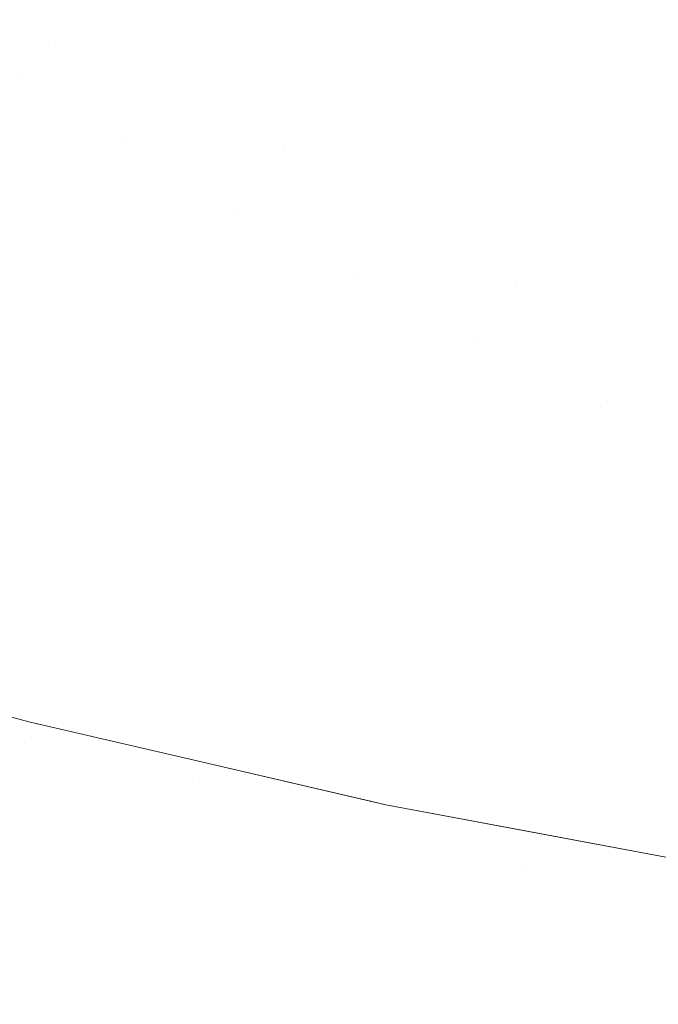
# Model space of a CAD drawing. Header units: centimetres. Extents: x -44.1 to 45.2, y 4.2 to 6.
# Tile 172 of 256: x -13.8931 to -13.857, y 4.5002 to 4.5559. Entities that reach past the tile are written whole.
import ezdxf

# ---------------------------------------------------------------- set-up
doc = ezdxf.new("R2010")
doc.units = ezdxf.units.CM
doc.header["$LTSCALE"] = 2.54
doc.layers.add('Lucido design-1', color=7, linetype='Continuous')

# ---------------------------------------------------------------- blocks, each defined once
blk = doc.blocks.new('Gruppo-4-1')
at = {"color": 7, "linetype": 'Continuous', "lineweight": 9}
blk.add_3dface([(-43.918995, 5.900212, -2276.22217), (-43.918995, 4.300212, -2276.22217), (45.04592, 4.300212, -2276.22217), (45.04592, 5.900212, -2276.22217)], dxfattribs=at)
for points, invisible_edges in [([(-13.871117, 4.557688, -2276.639901), (-13.872583, 4.555784, -2276.64139), (-13.886714, 4.559966, -2276.64139), (-13.885062, 4.561816, -2276.639901)], 15), ([(-13.905511, 4.55939, -2276.646189), (-13.903777, 4.561083, -2276.644535), (-13.889935, 4.556362, -2276.644535), (-13.8915, 4.554611, -2276.646189)], 15), ([(-13.888339, 4.558148, -2276.642934), (-13.886714, 4.559966, -2276.64139), (-13.872583, 4.555784, -2276.64139), (-13.874024, 4.553911, -2276.642934)], 15), ([(-13.871117, 4.557688, -2276.639901), (-13.869628, 4.559622, -2276.63847), (-13.855304, 4.556, -2276.63847), (-13.856596, 4.554017, -2276.639901)], 15), ([(-13.900206, 4.555262, -2276.647895), (-13.905511, 4.55939, -2276.646189), (-13.8915, 4.554611, -2276.646189)], 11), ([(-13.874024, 4.553911, -2276.642934), (-13.87544, 4.552072, -2276.644535), (-13.889935, 4.556362, -2276.644535), (-13.888339, 4.558148, -2276.642934)], 15), ([(-13.856596, 4.554017, -2276.639901), (-13.857868, 4.552063, -2276.64139), (-13.872583, 4.555784, -2276.64139), (-13.871117, 4.557688, -2276.639901)], 15), ([(-13.8915, 4.554611, -2276.646189), (-13.889935, 4.556362, -2276.644535), (-13.87544, 4.552072, -2276.644535), (-13.876828, 4.550269, -2276.646189)], 15), ([(-13.874024, 4.553911, -2276.642934), (-13.872583, 4.555784, -2276.64139), (-13.857868, 4.552063, -2276.64139), (-13.859119, 4.550142, -2276.642934)], 15), ([(-13.900206, 4.555262, -2276.647895), (-13.893031, 4.552897, -2276.647895), (-13.894529, 4.551221, -2276.649653), (-13.901785, 4.553613, -2276.649653)], 15), ([(-13.8915, 4.554611, -2276.646189), (-13.893031, 4.552897, -2276.647895), (-13.900206, 4.555262, -2276.647895)], 11), ([(-13.876828, 4.550269, -2276.646189), (-13.878187, 4.548503, -2276.647895), (-13.893031, 4.552897, -2276.647895), (-13.8915, 4.554611, -2276.646189)], 15), ([(-13.859119, 4.550142, -2276.642934), (-13.860347, 4.548256, -2276.644535), (-13.87544, 4.552072, -2276.644535), (-13.874024, 4.553911, -2276.642934)], 15), ([(-13.841561, 4.550839, -2276.639901), (-13.842632, 4.548843, -2276.64139), (-13.857868, 4.552063, -2276.64139), (-13.856596, 4.554017, -2276.639901)], 15), ([(-13.887104, 4.54894, -2276.649653), (-13.894529, 4.551221, -2276.649653), (-13.893031, 4.552897, -2276.647895)], 11), ([(-13.887104, 4.54894, -2276.649653), (-13.893031, 4.552897, -2276.647895), (-13.878187, 4.548503, -2276.647895)], 11), ([(-13.876828, 4.550269, -2276.646189), (-13.87544, 4.552072, -2276.644535), (-13.860347, 4.548256, -2276.644535), (-13.861551, 4.546406, -2276.646189)], 15), ([(-13.859119, 4.550142, -2276.642934), (-13.857868, 4.552063, -2276.64139), (-13.842632, 4.548843, -2276.64139), (-13.843686, 4.54688, -2276.642934)], 15), ([(-13.888484, 4.54728, -2276.651459), (-13.895991, 4.549585, -2276.651459), (-13.894529, 4.551221, -2276.649653), (-13.887104, 4.54894, -2276.649653)], 15), ([(-13.861551, 4.546406, -2276.646189), (-13.862731, 4.544595, -2276.647895), (-13.878187, 4.548503, -2276.647895), (-13.876828, 4.550269, -2276.646189)], 15), ([(-13.843686, 4.54688, -2276.642934), (-13.84472, 4.544953, -2276.644535), (-13.860347, 4.548256, -2276.644535), (-13.859119, 4.550142, -2276.642934)], 15), ([(-13.889829, 4.545661, -2276.653313), (-13.897415, 4.547991, -2276.653313), (-13.895991, 4.549585, -2276.651459), (-13.888484, 4.54728, -2276.651459)], 15), ([(-13.887104, 4.54894, -2276.649653), (-13.879516, 4.546777, -2276.649653), (-13.880813, 4.545093, -2276.651459), (-13.888484, 4.54728, -2276.651459)], 15), ([(-13.878187, 4.548503, -2276.647895), (-13.879516, 4.546777, -2276.649653), (-13.887104, 4.54894, -2276.649653)], 11), ([(-13.879516, 4.546777, -2276.649653), (-13.878187, 4.548503, -2276.647895), (-13.862731, 4.544595, -2276.647895), (-13.863883, 4.542825, -2276.649653)], 15), ([(-13.891137, 4.544087, -2276.655213), (-13.898801, 4.54644, -2276.655213), (-13.897415, 4.547991, -2276.653313), (-13.889829, 4.545661, -2276.653313)], 15), ([(-13.861551, 4.546406, -2276.646189), (-13.860347, 4.548256, -2276.644535), (-13.84472, 4.544953, -2276.644535), (-13.845734, 4.543063, -2276.646189)], 15), ([(-13.888484, 4.54728, -2276.651459), (-13.880813, 4.545093, -2276.651459), (-13.882077, 4.543451, -2276.653313), (-13.889829, 4.545661, -2276.653313)], 15), ([(-13.863883, 4.542825, -2276.649653), (-13.865009, 4.541097, -2276.651459), (-13.880813, 4.545093, -2276.651459), (-13.879516, 4.546777, -2276.649653)], 15), ([(-13.892408, 4.542558, -2276.657156), (-13.900146, 4.544934, -2276.657156), (-13.898801, 4.54644, -2276.655213), (-13.891137, 4.544087, -2276.655213)], 15), ([(-13.845734, 4.543063, -2276.646189), (-13.846727, 4.541213, -2276.647895), (-13.862731, 4.544595, -2276.647895), (-13.861551, 4.546406, -2276.646189)], 15), ([(-13.889829, 4.545661, -2276.653313), (-13.882077, 4.543451, -2276.653313), (-13.883306, 4.541854, -2276.655213), (-13.891137, 4.544087, -2276.655213)], 15), ([(-13.874166, 4.541367, -2276.653313), (-13.882077, 4.543451, -2276.653313), (-13.880813, 4.545093, -2276.651459)], 11), ([(-13.874166, 4.541367, -2276.653313), (-13.880813, 4.545093, -2276.651459), (-13.865009, 4.541097, -2276.651459)], 11), ([(-13.893639, 4.541076, -2276.65914), (-13.90145, 4.543475, -2276.65914), (-13.900146, 4.544934, -2276.657156), (-13.892408, 4.542558, -2276.657156)], 15), ([(-13.863883, 4.542825, -2276.649653), (-13.862731, 4.544595, -2276.647895), (-13.846727, 4.541213, -2276.647895), (-13.847698, 4.539404, -2276.649653)], 15), ([(-13.891137, 4.544087, -2276.655213), (-13.883306, 4.541854, -2276.655213), (-13.8845, 4.540304, -2276.657156), (-13.892408, 4.542558, -2276.657156)], 15), ([(-13.875315, 4.539749, -2276.655213), (-13.883306, 4.541854, -2276.655213), (-13.882077, 4.543451, -2276.653313), (-13.874166, 4.541367, -2276.653313)], 15), ([(-13.847698, 4.539404, -2276.649653), (-13.848645, 4.537638, -2276.651459), (-13.865009, 4.541097, -2276.651459), (-13.863883, 4.542825, -2276.649653)], 15), ([(-13.892408, 4.542558, -2276.657156), (-13.8845, 4.540304, -2276.657156), (-13.885657, 4.538801, -2276.65914), (-13.893639, 4.541076, -2276.65914)], 15), ([(-13.87643, 4.538177, -2276.657156), (-13.8845, 4.540304, -2276.657156), (-13.883306, 4.541854, -2276.655213), (-13.875315, 4.539749, -2276.655213)], 15), ([(-13.874166, 4.541367, -2276.653313), (-13.866105, 4.539413, -2276.653313), (-13.867172, 4.537775, -2276.655213), (-13.875315, 4.539749, -2276.655213)], 15), ([(-13.865009, 4.541097, -2276.651459), (-13.866105, 4.539413, -2276.653313), (-13.874166, 4.541367, -2276.653313)], 11), ([(-13.866105, 4.539413, -2276.653313), (-13.865009, 4.541097, -2276.651459), (-13.848645, 4.537638, -2276.651459), (-13.849569, 4.535918, -2276.653313)], 15), ([(-13.893639, 4.541076, -2276.65914), (-13.885657, 4.538801, -2276.65914), (-13.886776, 4.537347, -2276.661164), (-13.89483, 4.539643, -2276.661164)], 15), ([(-13.877512, 4.536654, -2276.65914), (-13.885657, 4.538801, -2276.65914), (-13.8845, 4.540304, -2276.657156), (-13.87643, 4.538177, -2276.657156)], 15), ([(-13.89483, 4.539643, -2276.661164), (-13.886776, 4.537347, -2276.661164), (-13.887857, 4.535943, -2276.663225), (-13.89598, 4.538259, -2276.663225)], 15), ([(-13.875315, 4.539749, -2276.655213), (-13.867172, 4.537775, -2276.655213), (-13.868208, 4.536184, -2276.657156), (-13.87643, 4.538177, -2276.657156)], 15), ([(-13.849569, 4.535918, -2276.653313), (-13.850467, 4.534244, -2276.655213), (-13.867172, 4.537775, -2276.655213), (-13.866105, 4.539413, -2276.653313)], 15), ([(-13.878558, 4.535181, -2276.661164), (-13.886776, 4.537347, -2276.661164), (-13.885657, 4.538801, -2276.65914), (-13.877512, 4.536654, -2276.65914)], 15), ([(-13.89598, 4.538259, -2276.663225), (-13.887857, 4.535943, -2276.663225), (-13.888898, 4.53459, -2276.665321), (-13.897088, 4.536925, -2276.665321)], 15), ([(-13.87643, 4.538177, -2276.657156), (-13.868208, 4.536184, -2276.657156), (-13.869212, 4.534642, -2276.65914), (-13.877512, 4.536654, -2276.65914)], 15), ([(-13.859841, 4.53433, -2276.657156), (-13.868208, 4.536184, -2276.657156), (-13.867172, 4.537775, -2276.655213)], 11), ([(-13.859841, 4.53433, -2276.657156), (-13.867172, 4.537775, -2276.655213), (-13.850467, 4.534244, -2276.655213)], 11), ([(-13.879567, 4.533758, -2276.663225), (-13.887857, 4.535943, -2276.663225), (-13.886776, 4.537347, -2276.661164), (-13.878558, 4.535181, -2276.661164)], 15), ([(-13.897088, 4.536925, -2276.665321), (-13.888898, 4.53459, -2276.665321), (-13.889899, 4.53329, -2276.667449), (-13.898154, 4.535643, -2276.667449)], 15), ([(-13.877512, 4.536654, -2276.65914), (-13.869212, 4.534642, -2276.65914), (-13.870183, 4.533151, -2276.661164), (-13.878558, 4.535181, -2276.661164)], 15), ([(-13.860766, 4.532771, -2276.65914), (-13.869212, 4.534642, -2276.65914), (-13.868208, 4.536184, -2276.657156), (-13.859841, 4.53433, -2276.657156)], 15), ([(-13.898154, 4.535643, -2276.667449), (-13.889899, 4.53329, -2276.667449), (-13.890859, 4.532043, -2276.669608), (-13.899175, 4.534414, -2276.669608)], 15), ([(-13.88054, 4.532388, -2276.665321), (-13.888898, 4.53459, -2276.665321), (-13.887857, 4.535943, -2276.663225), (-13.879567, 4.533758, -2276.663225)], 15), ([(-13.878558, 4.535181, -2276.661164), (-13.870183, 4.533151, -2276.661164), (-13.871121, 4.531711, -2276.663225), (-13.879567, 4.533758, -2276.663225)], 15), ([(-13.899175, 4.534414, -2276.669608), (-13.890859, 4.532043, -2276.669608), (-13.891777, 4.530851, -2276.671794), (-13.900152, 4.533238, -2276.671794)], 15), ([(-13.881476, 4.531071, -2276.667449), (-13.889899, 4.53329, -2276.667449), (-13.888898, 4.53459, -2276.665321), (-13.88054, 4.532388, -2276.665321)], 15), ([(-13.861661, 4.531262, -2276.661164), (-13.870183, 4.533151, -2276.661164), (-13.869212, 4.534642, -2276.65914), (-13.860766, 4.532771, -2276.65914)], 15), ([(-13.859841, 4.53433, -2276.657156), (-13.851339, 4.532619, -2276.657156), (-13.852185, 4.531044, -2276.65914), (-13.860766, 4.532771, -2276.65914)], 15), ([(-13.850467, 4.534244, -2276.655213), (-13.851339, 4.532619, -2276.657156), (-13.859841, 4.53433, -2276.657156)], 11), ([(-13.882372, 4.529807, -2276.669608), (-13.890859, 4.532043, -2276.669608), (-13.889899, 4.53329, -2276.667449), (-13.881476, 4.531071, -2276.667449)], 15), ([(-13.879567, 4.533758, -2276.663225), (-13.871121, 4.531711, -2276.663225), (-13.872024, 4.530324, -2276.665321), (-13.88054, 4.532388, -2276.665321)], 15), ([(-13.900152, 4.533238, -2276.671794), (-13.891777, 4.530851, -2276.671794), (-13.892653, 4.529713, -2276.674006), (-13.901085, 4.532116, -2276.674006)], 15), ([(-13.862525, 4.529806, -2276.663225), (-13.871121, 4.531711, -2276.663225), (-13.870183, 4.533151, -2276.661164), (-13.861661, 4.531262, -2276.661164)], 15), ([(-13.860766, 4.532771, -2276.65914), (-13.852185, 4.531044, -2276.65914), (-13.853002, 4.52952, -2276.661164), (-13.861661, 4.531262, -2276.661164)], 15), ([(-13.88054, 4.532388, -2276.665321), (-13.872024, 4.530324, -2276.665321), (-13.872892, 4.52899, -2276.667449), (-13.881476, 4.531071, -2276.667449)], 15), ([(-13.901085, 4.532116, -2276.674006), (-13.892653, 4.529713, -2276.674006), (-13.893487, 4.52863, -2276.676241), (-13.901972, 4.531049, -2276.676241)], 15), ([(-13.883231, 4.528599, -2276.671794), (-13.891777, 4.530851, -2276.671794), (-13.890859, 4.532043, -2276.669608), (-13.882372, 4.529807, -2276.669608)], 15), ([(-13.863358, 4.528403, -2276.665321), (-13.872024, 4.530324, -2276.665321), (-13.871121, 4.531711, -2276.663225), (-13.862525, 4.529806, -2276.663225)], 15), ([(-13.881476, 4.531071, -2276.667449), (-13.872892, 4.52899, -2276.667449), (-13.873725, 4.527711, -2276.669608), (-13.882372, 4.529807, -2276.669608)], 15), ([(-13.861661, 4.531262, -2276.661164), (-13.853002, 4.52952, -2276.661164), (-13.853792, 4.528048, -2276.663225), (-13.862525, 4.529806, -2276.663225)], 15), ([(-13.884049, 4.527445, -2276.674006), (-13.892653, 4.529713, -2276.674006), (-13.891777, 4.530851, -2276.671794), (-13.883231, 4.528599, -2276.671794)], 15), ([(-13.864158, 4.527054, -2276.667449), (-13.872892, 4.52899, -2276.667449), (-13.872024, 4.530324, -2276.665321), (-13.863358, 4.528403, -2276.665321)], 15), ([(-13.884828, 4.526348, -2276.676241), (-13.893487, 4.52863, -2276.676241), (-13.892653, 4.529713, -2276.674006), (-13.884049, 4.527445, -2276.674006)], 15), ([(-13.882372, 4.529807, -2276.669608), (-13.873725, 4.527711, -2276.669608), (-13.874522, 4.526488, -2276.671794), (-13.883231, 4.528599, -2276.671794)], 15), ([(-13.862525, 4.529806, -2276.663225), (-13.853792, 4.528048, -2276.663225), (-13.854553, 4.526631, -2276.665321), (-13.863358, 4.528403, -2276.665321)], 15), ([(-13.864926, 4.525761, -2276.669608), (-13.873725, 4.527711, -2276.669608), (-13.872892, 4.52899, -2276.667449), (-13.864158, 4.527054, -2276.667449)], 15), ([(-13.885567, 4.525307, -2276.678496), (-13.894277, 4.527603, -2276.678496), (-13.893487, 4.52863, -2276.676241), (-13.884828, 4.526348, -2276.676241)], 15), ([(-13.883231, 4.528599, -2276.671794), (-13.874522, 4.526488, -2276.671794), (-13.875282, 4.52532, -2276.674006), (-13.884049, 4.527445, -2276.674006)], 15), ([(-13.863358, 4.528403, -2276.665321), (-13.854553, 4.526631, -2276.665321), (-13.855284, 4.525268, -2276.667449), (-13.864158, 4.527054, -2276.667449)], 15), ([(-13.886266, 4.524324, -2276.680769), (-13.895025, 4.526632, -2276.680769), (-13.894277, 4.527603, -2276.678496), (-13.885567, 4.525307, -2276.678496)], 15), ([(-13.884049, 4.527445, -2276.674006), (-13.875282, 4.52532, -2276.674006), (-13.876005, 4.52421, -2276.676241), (-13.884828, 4.526348, -2276.676241)], 15), ([(-13.86566, 4.524524, -2276.671794), (-13.874522, 4.526488, -2276.671794), (-13.873725, 4.527711, -2276.669608), (-13.864926, 4.525761, -2276.669608)], 15), ([(-13.886924, 4.523397, -2276.683058), (-13.895729, 4.525717, -2276.683058), (-13.895025, 4.526632, -2276.680769), (-13.886266, 4.524324, -2276.680769)], 15), ([(-13.864158, 4.527054, -2276.667449), (-13.855284, 4.525268, -2276.667449), (-13.855985, 4.523962, -2276.669608), (-13.864926, 4.525761, -2276.669608)], 15), ([(-13.884828, 4.526348, -2276.676241), (-13.876005, 4.52421, -2276.676241), (-13.876691, 4.523156, -2276.678496), (-13.885567, 4.525307, -2276.678496)], 15), ([(-13.866361, 4.523343, -2276.674006), (-13.875282, 4.52532, -2276.674006), (-13.874522, 4.526488, -2276.671794), (-13.86566, 4.524524, -2276.671794)], 15), ([(-13.887541, 4.522527, -2276.68536), (-13.89639, 4.524858, -2276.68536), (-13.895729, 4.525717, -2276.683058), (-13.886924, 4.523397, -2276.683058)], 15), ([(-13.864926, 4.525761, -2276.669608), (-13.855985, 4.523962, -2276.669608), (-13.856656, 4.522712, -2276.671794), (-13.86566, 4.524524, -2276.671794)], 15), ([(-13.885567, 4.525307, -2276.678496), (-13.876691, 4.523156, -2276.678496), (-13.87734, 4.52216, -2276.680769), (-13.886266, 4.524324, -2276.680769)], 15), ([(-13.867027, 4.52222, -2276.676241), (-13.876005, 4.52421, -2276.676241), (-13.875282, 4.52532, -2276.674006), (-13.866361, 4.523343, -2276.674006)], 15), ([(-13.888118, 4.521714, -2276.687674), (-13.897007, 4.524056, -2276.687674), (-13.89639, 4.524858, -2276.68536), (-13.887541, 4.522527, -2276.68536)], 15), ([(-13.86566, 4.524524, -2276.671794), (-13.856656, 4.522712, -2276.671794), (-13.857296, 4.521519, -2276.674006), (-13.866361, 4.523343, -2276.674006)], 15), ([(-13.888655, 4.520958, -2276.689995), (-13.897582, 4.52331, -2276.689995), (-13.897007, 4.524056, -2276.687674), (-13.888118, 4.521714, -2276.687674)], 15), ([(-13.886266, 4.524324, -2276.680769), (-13.87734, 4.52216, -2276.680769), (-13.877951, 4.521222, -2276.683058), (-13.886924, 4.523397, -2276.683058)], 15), ([(-13.86766, 4.521154, -2276.678496), (-13.876691, 4.523156, -2276.678496), (-13.876005, 4.52421, -2276.676241), (-13.867027, 4.52222, -2276.676241)], 15), ([(-13.889151, 4.520259, -2276.692323), (-13.898113, 4.52262, -2276.692323), (-13.897582, 4.52331, -2276.689995), (-13.888655, 4.520958, -2276.689995)], 15), ([(-13.886924, 4.523397, -2276.683058), (-13.877951, 4.521222, -2276.683058), (-13.878524, 4.520341, -2276.68536), (-13.887541, 4.522527, -2276.68536)], 15), ([(-13.866361, 4.523343, -2276.674006), (-13.857296, 4.521519, -2276.674006), (-13.857905, 4.520384, -2276.676241), (-13.867027, 4.52222, -2276.676241)], 15), ([(-13.868258, 4.520147, -2276.680769), (-13.87734, 4.52216, -2276.680769), (-13.876691, 4.523156, -2276.678496), (-13.86766, 4.521154, -2276.678496)], 15), ([(-13.848099, 4.519852, -2276.674006), (-13.857296, 4.521519, -2276.674006), (-13.856656, 4.522712, -2276.671794), (-13.84752, 4.521056, -2276.671794)], 15), ([(-13.889607, 4.519616, -2276.694654), (-13.898601, 4.521986, -2276.694654), (-13.898113, 4.52262, -2276.692323), (-13.889151, 4.520259, -2276.692323)], 15), ([(-13.887541, 4.522527, -2276.68536), (-13.878524, 4.520341, -2276.68536), (-13.87906, 4.519518, -2276.687674), (-13.888118, 4.521714, -2276.687674)], 15), ([(-13.868821, 4.519198, -2276.683058), (-13.877951, 4.521222, -2276.683058), (-13.87734, 4.52216, -2276.680769), (-13.868258, 4.520147, -2276.680769)], 15), ([(-13.867027, 4.52222, -2276.676241), (-13.857905, 4.520384, -2276.676241), (-13.858483, 4.519308, -2276.678496), (-13.86766, 4.521154, -2276.678496)], 15), ([(-13.890024, 4.519029, -2276.696987), (-13.899047, 4.521407, -2276.696987), (-13.898601, 4.521986, -2276.694654), (-13.889607, 4.519616, -2276.694654)], 15), ([(-13.888118, 4.521714, -2276.687674), (-13.87906, 4.519518, -2276.687674), (-13.879558, 4.518753, -2276.689995), (-13.888655, 4.520958, -2276.689995)], 15), ([(-13.890401, 4.518498, -2276.699319), (-13.899451, 4.520883, -2276.699319), (-13.899047, 4.521407, -2276.696987), (-13.890024, 4.519029, -2276.696987)], 15), ([(-13.869349, 4.518308, -2276.68536), (-13.878524, 4.520341, -2276.68536), (-13.877951, 4.521222, -2276.683058), (-13.868821, 4.519198, -2276.683058)], 15), ([(-13.86766, 4.521154, -2276.678496), (-13.858483, 4.519308, -2276.678496), (-13.859029, 4.51829, -2276.680769), (-13.868258, 4.520147, -2276.680769)], 15), ([(-13.84865, 4.518707, -2276.676241), (-13.857905, 4.520384, -2276.676241), (-13.857296, 4.521519, -2276.674006), (-13.848099, 4.519852, -2276.674006)], 15), ([(-13.89074, 4.518021, -2276.701649), (-13.899813, 4.520412, -2276.701649), (-13.899451, 4.520883, -2276.699319), (-13.890401, 4.518498, -2276.699319)], 15), ([(-13.888655, 4.520958, -2276.689995), (-13.879558, 4.518753, -2276.689995), (-13.880019, 4.518045, -2276.692323), (-13.889151, 4.520259, -2276.692323)], 15), ([(-13.891301, 4.51723, -2276.706291), (-13.900414, 4.519631, -2276.706291), (-13.900134, 4.519996, -2276.703974), (-13.891039, 4.517599, -2276.703974)], 15), ([(-13.891039, 4.517599, -2276.703974), (-13.900134, 4.519996, -2276.703974), (-13.899813, 4.520412, -2276.701649), (-13.89074, 4.518021, -2276.701649)], 15), ([(-13.889151, 4.520259, -2276.692323), (-13.880019, 4.518045, -2276.692323), (-13.880443, 4.517395, -2276.694654), (-13.889607, 4.519616, -2276.694654)], 15), ([(-13.869843, 4.517476, -2276.687674), (-13.87906, 4.519518, -2276.687674), (-13.878524, 4.520341, -2276.68536), (-13.869349, 4.518308, -2276.68536)], 15), ([(-13.868258, 4.520147, -2276.680769), (-13.859029, 4.51829, -2276.680769), (-13.859544, 4.517331, -2276.683058), (-13.868821, 4.519198, -2276.683058)], 15), ([(-13.849172, 4.517621, -2276.678496), (-13.858483, 4.519308, -2276.678496), (-13.857905, 4.520384, -2276.676241), (-13.84865, 4.518707, -2276.676241)], 15), ([(-13.891526, 4.516914, -2276.7086), (-13.900654, 4.519319, -2276.7086), (-13.900414, 4.519631, -2276.706291), (-13.891301, 4.51723, -2276.706291)], 15), ([(-13.889607, 4.519616, -2276.694654), (-13.880443, 4.517395, -2276.694654), (-13.88083, 4.516801, -2276.696987), (-13.890024, 4.519029, -2276.696987)], 15), ([(-13.870302, 4.516702, -2276.689995), (-13.879558, 4.518753, -2276.689995), (-13.87906, 4.519518, -2276.687674), (-13.869843, 4.517476, -2276.687674)], 15), ([(-13.891983, 4.51627, -2276.715456), (-13.901144, 4.518684, -2276.715456), (-13.901018, 4.518846, -2276.713185), (-13.891866, 4.516434, -2276.713185)], 15), ([(-13.891866, 4.516434, -2276.713185), (-13.901018, 4.518846, -2276.713185), (-13.900856, 4.519058, -2276.710899), (-13.891714, 4.516649, -2276.710899)], 15), ([(-13.891714, 4.516649, -2276.710899), (-13.900856, 4.519058, -2276.710899), (-13.900654, 4.519319, -2276.7086), (-13.891526, 4.516914, -2276.7086)], 15), ([(-13.890024, 4.519029, -2276.696987), (-13.88083, 4.516801, -2276.696987), (-13.88118, 4.516263, -2276.699319), (-13.890401, 4.518498, -2276.699319)], 15), ([(-13.868821, 4.519198, -2276.683058), (-13.859544, 4.517331, -2276.683058), (-13.860027, 4.516431, -2276.68536), (-13.869349, 4.518308, -2276.68536)], 15), ([(-13.849666, 4.516593, -2276.680769), (-13.859029, 4.51829, -2276.680769), (-13.858483, 4.519308, -2276.678496), (-13.849172, 4.517621, -2276.678496)], 15), ([(-13.892446, 4.515618, -2276.931982), (-13.901639, 4.51804, -2276.931982), (-13.901447, 4.51829, -2276.928615), (-13.892267, 4.515871, -2276.928615)], 15), ([(-13.892267, 4.515871, -2276.928615), (-13.901447, 4.51829, -2276.928615), (-13.901337, 4.518433, -2276.925344), (-13.892164, 4.516016, -2276.925344)], 15), ([(-13.901337, 4.518433, -2276.925344), (-13.901274, 4.518578, -2276.92217), (-13.892603, 4.516182, -2276.92217)], 9), ([(-13.892603, 4.516182, -2276.92217), (-13.892164, 4.516016, -2276.925344), (-13.901337, 4.518433, -2276.925344)], 11), ([(-13.892603, 4.516182, -2276.72217), (-13.901274, 4.518578, -2276.72217), (-13.901284, 4.518501, -2276.71995)], 10), ([(-13.892115, 4.516085, -2276.71995), (-13.901284, 4.518501, -2276.71995), (-13.901232, 4.518569, -2276.717712), (-13.892066, 4.516153, -2276.717712)], 15), ([(-13.901284, 4.518501, -2276.71995), (-13.892115, 4.516085, -2276.71995), (-13.892603, 4.516182, -2276.72217)], 11), ([(-13.901274, 4.518578, -2276.72217), (-13.892603, 4.516182, -2276.72217), (-13.892603, 4.516182, -2276.92217), (-13.901274, 4.518578, -2276.92217)], 10), ([(-13.892066, 4.516153, -2276.717712), (-13.901232, 4.518569, -2276.717712), (-13.901144, 4.518684, -2276.715456), (-13.891983, 4.51627, -2276.715456)], 15), ([(-13.890401, 4.518498, -2276.699319), (-13.88118, 4.516263, -2276.699319), (-13.881494, 4.515781, -2276.701649), (-13.89074, 4.518021, -2276.701649)], 15), ([(-13.870727, 4.515986, -2276.692323), (-13.880019, 4.518045, -2276.692323), (-13.879558, 4.518753, -2276.689995), (-13.870302, 4.516702, -2276.689995)], 15), ([(-13.869349, 4.518308, -2276.68536), (-13.860027, 4.516431, -2276.68536), (-13.860478, 4.515591, -2276.687674), (-13.869843, 4.517476, -2276.687674)], 15), ([(-13.850131, 4.515626, -2276.683058), (-13.859544, 4.517331, -2276.683058), (-13.859029, 4.51829, -2276.680769), (-13.849666, 4.516593, -2276.680769)], 15), ([(-13.892709, 4.515247, -2276.935444), (-13.90192, 4.517674, -2276.935444), (-13.901639, 4.51804, -2276.931982), (-13.892446, 4.515618, -2276.931982)], 15), ([(-13.89074, 4.518021, -2276.701649), (-13.881494, 4.515781, -2276.701649), (-13.881772, 4.515353, -2276.703974), (-13.891039, 4.517599, -2276.703974)], 15), ([(-13.871118, 4.515328, -2276.694654), (-13.880443, 4.517395, -2276.694654), (-13.880019, 4.518045, -2276.692323), (-13.870727, 4.515986, -2276.692323)], 15), ([(-13.902527, 4.516886, -2276.940809), (-13.902299, 4.517183, -2276.938998), (-13.893063, 4.514749, -2276.938998), (-13.893276, 4.514448, -2276.940809)], 15), ([(-13.892874, 4.515015, -2276.93721), (-13.893063, 4.514749, -2276.938998), (-13.902299, 4.517183, -2276.938998), (-13.902097, 4.517445, -2276.93721)], 15), ([(-13.902097, 4.517445, -2276.93721), (-13.90192, 4.517674, -2276.935444), (-13.892709, 4.515247, -2276.935444), (-13.892874, 4.515015, -2276.93721)], 15), ([(-13.891301, 4.51723, -2276.706291), (-13.882016, 4.514979, -2276.706291), (-13.882224, 4.514659, -2276.7086), (-13.891526, 4.516914, -2276.7086)], 15), ([(-13.891039, 4.517599, -2276.703974), (-13.881772, 4.515353, -2276.703974), (-13.882016, 4.514979, -2276.706291), (-13.891301, 4.51723, -2276.706291)], 15), ([(-13.871474, 4.514727, -2276.696987), (-13.88083, 4.516801, -2276.696987), (-13.880443, 4.517395, -2276.694654), (-13.871118, 4.515328, -2276.694654)], 15), ([(-13.869843, 4.517476, -2276.687674), (-13.860478, 4.515591, -2276.687674), (-13.860897, 4.514809, -2276.689995), (-13.870302, 4.516702, -2276.689995)], 15), ([(-13.850567, 4.514718, -2276.68536), (-13.860027, 4.516431, -2276.68536), (-13.859544, 4.517331, -2276.683058), (-13.850131, 4.515626, -2276.683058)], 15), ([(-13.891714, 4.516649, -2276.710899), (-13.882399, 4.514391, -2276.710899), (-13.88254, 4.514174, -2276.713185), (-13.891866, 4.516434, -2276.713185)], 15), ([(-13.891526, 4.516914, -2276.7086), (-13.882224, 4.514659, -2276.7086), (-13.882399, 4.514391, -2276.710899), (-13.891714, 4.516649, -2276.710899)], 15), ([(-13.871797, 4.514183, -2276.699319), (-13.88118, 4.516263, -2276.699319), (-13.88083, 4.516801, -2276.696987), (-13.871474, 4.514727, -2276.696987)], 15), ([(-13.870302, 4.516702, -2276.689995), (-13.860897, 4.514809, -2276.689995), (-13.861285, 4.514086, -2276.692323), (-13.870727, 4.515986, -2276.692323)], 15), ([(-13.892164, 4.516016, -2276.925344), (-13.892603, 4.516182, -2276.92217), (-13.882761, 4.513903, -2276.92217)], 9), ([(-13.873273, 4.511707, -2276.92217), (-13.892603, 4.516182, -2276.72217), (-13.882761, 4.513903, -2276.72217)], 9), ([(-13.873273, 4.511707, -2276.92217), (-13.882761, 4.513903, -2276.92217), (-13.892603, 4.516182, -2276.92217), (-13.892603, 4.516182, -2276.72217)], 12), ([(-13.882761, 4.513903, -2276.72217), (-13.892603, 4.516182, -2276.72217), (-13.892115, 4.516085, -2276.71995)], 10), ([(-13.892066, 4.516153, -2276.717712), (-13.882725, 4.51389, -2276.717712), (-13.882771, 4.51382, -2276.71995), (-13.892115, 4.516085, -2276.71995)], 15), ([(-13.892115, 4.516085, -2276.71995), (-13.882771, 4.51382, -2276.71995), (-13.882761, 4.513903, -2276.72217)], 11), ([(-13.891983, 4.51627, -2276.715456), (-13.882649, 4.514007, -2276.715456), (-13.882725, 4.51389, -2276.717712), (-13.892066, 4.516153, -2276.717712)], 15), ([(-13.891866, 4.516434, -2276.713185), (-13.88254, 4.514174, -2276.713185), (-13.882649, 4.514007, -2276.715456), (-13.891983, 4.51627, -2276.715456)], 15), ([(-13.872086, 4.513695, -2276.701649), (-13.881494, 4.515781, -2276.701649), (-13.88118, 4.516263, -2276.699319), (-13.871797, 4.514183, -2276.699319)], 15), ([(-13.850975, 4.513869, -2276.687674), (-13.860478, 4.515591, -2276.687674), (-13.860027, 4.516431, -2276.68536), (-13.850567, 4.514718, -2276.68536)], 15), ([(-13.892446, 4.515618, -2276.931982), (-13.883079, 4.513347, -2276.931982), (-13.883323, 4.512972, -2276.935444), (-13.892709, 4.515247, -2276.935444)], 15), ([(-13.892267, 4.515871, -2276.928615), (-13.882912, 4.513603, -2276.928615), (-13.883079, 4.513347, -2276.931982), (-13.892446, 4.515618, -2276.931982)], 15), ([(-13.892164, 4.516016, -2276.925344), (-13.882816, 4.51375, -2276.925344), (-13.882912, 4.513603, -2276.928615), (-13.892267, 4.515871, -2276.928615)], 15), ([(-13.882761, 4.513903, -2276.92217), (-13.882816, 4.51375, -2276.925344), (-13.892164, 4.516016, -2276.925344)], 11), ([(-13.872343, 4.513263, -2276.703974), (-13.881772, 4.515353, -2276.703974), (-13.881494, 4.515781, -2276.701649), (-13.872086, 4.513695, -2276.701649)], 15), ([(-13.870727, 4.515986, -2276.692323), (-13.861285, 4.514086, -2276.692323), (-13.861642, 4.513421, -2276.694654), (-13.871118, 4.515328, -2276.694654)], 15), ([(-13.851355, 4.51308, -2276.689995), (-13.860897, 4.514809, -2276.689995), (-13.860478, 4.515591, -2276.687674), (-13.850975, 4.513869, -2276.687674)], 15), ([(-13.883651, 4.512468, -2276.938998), (-13.893063, 4.514749, -2276.938998), (-13.892874, 4.515015, -2276.93721)], 11), ([(-13.892874, 4.515015, -2276.93721), (-13.892709, 4.515247, -2276.935444), (-13.883323, 4.512972, -2276.935444)], 11), ([(-13.883323, 4.512972, -2276.935444), (-13.883651, 4.512468, -2276.938998), (-13.892874, 4.515015, -2276.93721)], 11), ([(-13.872759, 4.512561, -2276.7086), (-13.882224, 4.514659, -2276.7086), (-13.882016, 4.514979, -2276.706291), (-13.872567, 4.512885, -2276.706291)], 15), ([(-13.872567, 4.512885, -2276.706291), (-13.882016, 4.514979, -2276.706291), (-13.881772, 4.515353, -2276.703974), (-13.872343, 4.513263, -2276.703974)], 15), ([(-13.871118, 4.515328, -2276.694654), (-13.861642, 4.513421, -2276.694654), (-13.861968, 4.512814, -2276.696987), (-13.871474, 4.514727, -2276.696987)], 15), ([(-13.883849, 4.512164, -2276.940809), (-13.884071, 4.511823, -2276.942641), (-13.893515, 4.514112, -2276.942641), (-13.893276, 4.514448, -2276.940809)], 15), ([(-13.893276, 4.514448, -2276.940809), (-13.893063, 4.514749, -2276.938998), (-13.883651, 4.512468, -2276.938998), (-13.883849, 4.512164, -2276.940809)], 15), ([(-13.873051, 4.512071, -2276.713185), (-13.88254, 4.514174, -2276.713185), (-13.882399, 4.514391, -2276.710899), (-13.87292, 4.51229, -2276.710899)], 15), ([(-13.87292, 4.51229, -2276.710899), (-13.882399, 4.514391, -2276.710899), (-13.882224, 4.514659, -2276.7086), (-13.872759, 4.512561, -2276.7086)], 15), ([(-13.871474, 4.514727, -2276.696987), (-13.861968, 4.512814, -2276.696987), (-13.862263, 4.512265, -2276.699319), (-13.871797, 4.514183, -2276.699319)], 15), ([(-13.851705, 4.51235, -2276.692323), (-13.861285, 4.514086, -2276.692323), (-13.860897, 4.514809, -2276.689995), (-13.851355, 4.51308, -2276.689995)], 15), ([(-13.89378, 4.513738, -2276.944493), (-13.893515, 4.514112, -2276.942641), (-13.884071, 4.511823, -2276.942641), (-13.884317, 4.511445, -2276.944493)], 15), ([(-13.873305, 4.511642, -2276.925344), (-13.882816, 4.51375, -2276.925344), (-13.882761, 4.513903, -2276.92217)], 11), ([(-13.882761, 4.513903, -2276.72217), (-13.882771, 4.51382, -2276.71995), (-13.873263, 4.511713, -2276.71995)], 11), ([(-13.873263, 4.511713, -2276.71995), (-13.882771, 4.51382, -2276.71995), (-13.882725, 4.51389, -2276.717712), (-13.873221, 4.511783, -2276.717712)], 15), ([(-13.882761, 4.513903, -2276.92217), (-13.873273, 4.511707, -2276.92217), (-13.873305, 4.511642, -2276.925344)], 10), ([(-13.882761, 4.513903, -2276.72217), (-13.872398, 4.511504, -2276.72217), (-13.872398, 4.511504, -2276.92217), (-13.873273, 4.511707, -2276.92217)], 10), ([(-13.873263, 4.511713, -2276.71995), (-13.872398, 4.511504, -2276.72217), (-13.882761, 4.513903, -2276.72217)], 9), ([(-13.873221, 4.511783, -2276.717712), (-13.882725, 4.51389, -2276.717712), (-13.882649, 4.514007, -2276.715456), (-13.873151, 4.511902, -2276.715456)], 15), ([(-13.873151, 4.511902, -2276.715456), (-13.882649, 4.514007, -2276.715456), (-13.88254, 4.514174, -2276.713185), (-13.873051, 4.512071, -2276.713185)], 15), ([(-13.871797, 4.514183, -2276.699319), (-13.862263, 4.512265, -2276.699319), (-13.862527, 4.511772, -2276.701649), (-13.872086, 4.513695, -2276.701649)], 15), ([(-13.852028, 4.511679, -2276.694654), (-13.861642, 4.513421, -2276.694654), (-13.861285, 4.514086, -2276.692323), (-13.851705, 4.51235, -2276.692323)], 15), ([(-13.894394, 4.512873, -2276.948259), (-13.894073, 4.513326, -2276.946366), (-13.884589, 4.511027, -2276.946366), (-13.884888, 4.510569, -2276.948259)], 15), ([(-13.884317, 4.511445, -2276.944493), (-13.884589, 4.511027, -2276.946366), (-13.894073, 4.513326, -2276.946366), (-13.89378, 4.513738, -2276.944493)], 15), ([(-13.873772, 4.510855, -2276.935444), (-13.883323, 4.512972, -2276.935444), (-13.883079, 4.513347, -2276.931982), (-13.873547, 4.511234, -2276.931982)], 15), ([(-13.873547, 4.511234, -2276.931982), (-13.883079, 4.513347, -2276.931982), (-13.882912, 4.513603, -2276.928615), (-13.873393, 4.511493, -2276.928615)], 15), ([(-13.873393, 4.511493, -2276.928615), (-13.882912, 4.513603, -2276.928615), (-13.882816, 4.51375, -2276.925344), (-13.873305, 4.511642, -2276.925344)], 15), ([(-13.872343, 4.513263, -2276.703974), (-13.862762, 4.511335, -2276.703974), (-13.862967, 4.510953, -2276.706291), (-13.872567, 4.512885, -2276.706291)], 15), ([(-13.872086, 4.513695, -2276.701649), (-13.862527, 4.511772, -2276.701649), (-13.862762, 4.511335, -2276.703974), (-13.872343, 4.513263, -2276.703974)], 15), ([(-13.852322, 4.511067, -2276.696987), (-13.861968, 4.512814, -2276.696987), (-13.861642, 4.513421, -2276.694654), (-13.852028, 4.511679, -2276.694654)], 15), ([(-13.884888, 4.510569, -2276.948259), (-13.885214, 4.510069, -2276.95017), (-13.894745, 4.512379, -2276.95017), (-13.894394, 4.512873, -2276.948259)], 15), ([(-13.874075, 4.510345, -2276.938998), (-13.883651, 4.512468, -2276.938998), (-13.883323, 4.512972, -2276.935444), (-13.873772, 4.510855, -2276.935444)], 15), ([(-13.872567, 4.512885, -2276.706291), (-13.862967, 4.510953, -2276.706291), (-13.863142, 4.510626, -2276.7086), (-13.872759, 4.512561, -2276.7086)], 15), ([(-13.852589, 4.510512, -2276.699319), (-13.862263, 4.512265, -2276.699319), (-13.861968, 4.512814, -2276.696987), (-13.852322, 4.511067, -2276.696987)], 15), ([(-13.895127, 4.511842, -2276.952099), (-13.894745, 4.512379, -2276.95017), (-13.885214, 4.510069, -2276.95017), (-13.885568, 4.509525, -2276.952099)], 15), ([(-13.874257, 4.510038, -2276.940809), (-13.874462, 4.509693, -2276.942641), (-13.884071, 4.511823, -2276.942641), (-13.883849, 4.512164, -2276.940809)], 15), ([(-13.883849, 4.512164, -2276.940809), (-13.883651, 4.512468, -2276.938998), (-13.874075, 4.510345, -2276.938998), (-13.874257, 4.510038, -2276.940809)], 15), ([(-13.87292, 4.51229, -2276.710899), (-13.863289, 4.510352, -2276.710899), (-13.863408, 4.51013, -2276.713185), (-13.873051, 4.512071, -2276.713185)], 15), ([(-13.872759, 4.512561, -2276.7086), (-13.863142, 4.510626, -2276.7086), (-13.863289, 4.510352, -2276.710899), (-13.87292, 4.51229, -2276.710899)], 15), ([(-13.852828, 4.510014, -2276.701649), (-13.862527, 4.511772, -2276.701649), (-13.862263, 4.512265, -2276.699319), (-13.852589, 4.510512, -2276.699319)], 15), ([(-13.885568, 4.509525, -2276.952099), (-13.885951, 4.508935, -2276.954044), (-13.89554, 4.51126, -2276.954044), (-13.895127, 4.511842, -2276.952099)], 15), ([(-13.884317, 4.511445, -2276.944493), (-13.884071, 4.511823, -2276.942641), (-13.874462, 4.509693, -2276.942641), (-13.874689, 4.509311, -2276.944493)], 15), ([(-13.873305, 4.511642, -2276.925344), (-13.863641, 4.509697, -2276.925344), (-13.863721, 4.509547, -2276.928615), (-13.873393, 4.511493, -2276.928615)], 15), ([(-13.873305, 4.511642, -2276.925344), (-13.873273, 4.511707, -2276.92217), (-13.872398, 4.511504, -2276.92217)], 9), ([(-13.872398, 4.511504, -2276.92217), (-13.863641, 4.509697, -2276.925344), (-13.873305, 4.511642, -2276.925344)], 11), ([(-13.873221, 4.511783, -2276.717712), (-13.863564, 4.50984, -2276.717712), (-13.863602, 4.509768, -2276.71995), (-13.873263, 4.511713, -2276.71995)], 15), ([(-13.872398, 4.511504, -2276.72217), (-13.873263, 4.511713, -2276.71995), (-13.863602, 4.509768, -2276.71995)], 11), ([(-13.873151, 4.511902, -2276.715456), (-13.8635, 4.50996, -2276.715456), (-13.863564, 4.50984, -2276.717712), (-13.873221, 4.511783, -2276.717712)], 15), ([(-13.873051, 4.512071, -2276.713185), (-13.863408, 4.51013, -2276.713185), (-13.8635, 4.50996, -2276.715456), (-13.873151, 4.511902, -2276.715456)], 15), ([(-13.85304, 4.509573, -2276.703974), (-13.862762, 4.511335, -2276.703974), (-13.862527, 4.511772, -2276.701649), (-13.852828, 4.510014, -2276.701649)], 15), ([(-13.89554, 4.51126, -2276.954044), (-13.885951, 4.508935, -2276.954044), (-13.886365, 4.5083, -2276.956004), (-13.895986, 4.510632, -2276.956004)], 15), ([(-13.884888, 4.510569, -2276.948259), (-13.884589, 4.511027, -2276.946366), (-13.874939, 4.508888, -2276.946366), (-13.875214, 4.508425, -2276.948259)], 15), ([(-13.874689, 4.509311, -2276.944493), (-13.874939, 4.508888, -2276.946366), (-13.884589, 4.511027, -2276.946366), (-13.884317, 4.511445, -2276.944493)], 15), ([(-13.873547, 4.511234, -2276.931982), (-13.863862, 4.509285, -2276.931982), (-13.864067, 4.508902, -2276.935444), (-13.873772, 4.510855, -2276.935444)], 15), ([(-13.873393, 4.511493, -2276.928615), (-13.863721, 4.509547, -2276.928615), (-13.863862, 4.509285, -2276.931982), (-13.873547, 4.511234, -2276.931982)], 15), ([(-13.863641, 4.509697, -2276.925344), (-13.872398, 4.511504, -2276.92217), (-13.853803, 4.508017, -2276.92217)], 9), ([(-13.872398, 4.511504, -2276.92217), (-13.872398, 4.511504, -2276.72217), (-13.863595, 4.509853, -2276.72217)], 9), ([(-13.863595, 4.509853, -2276.72217), (-13.853803, 4.508017, -2276.72217), (-13.853803, 4.508017, -2276.92217), (-13.872398, 4.511504, -2276.92217)], 10), ([(-13.863602, 4.509768, -2276.71995), (-13.863595, 4.509853, -2276.72217), (-13.872398, 4.511504, -2276.72217)], 9), ([(-13.853225, 4.509188, -2276.706291), (-13.862967, 4.510953, -2276.706291), (-13.862762, 4.511335, -2276.703974), (-13.85304, 4.509573, -2276.703974)], 15), ([(-13.895986, 4.510632, -2276.956004), (-13.886365, 4.5083, -2276.956004), (-13.886811, 4.507616, -2276.957979), (-13.896465, 4.509956, -2276.957979)], 15), ([(-13.875214, 4.508425, -2276.948259), (-13.875514, 4.507919, -2276.95017), (-13.885214, 4.510069, -2276.95017), (-13.884888, 4.510569, -2276.948259)], 15), ([(-13.873772, 4.510855, -2276.935444), (-13.864067, 4.508902, -2276.935444), (-13.864344, 4.508387, -2276.938998), (-13.874075, 4.510345, -2276.938998)], 15), ([(-13.853517, 4.508581, -2276.710899), (-13.863289, 4.510352, -2276.710899), (-13.863142, 4.510626, -2276.7086), (-13.853384, 4.508858, -2276.7086)], 15), ([(-13.853384, 4.508858, -2276.7086), (-13.863142, 4.510626, -2276.7086), (-13.862967, 4.510953, -2276.706291), (-13.853225, 4.509188, -2276.706291)], 15), ([(-13.896465, 4.509956, -2276.957979), (-13.886811, 4.507616, -2276.957979), (-13.887288, 4.506883, -2276.959966), (-13.89698, 4.509232, -2276.959966)], 15), ([(-13.885568, 4.509525, -2276.952099), (-13.885214, 4.510069, -2276.95017), (-13.875514, 4.507919, -2276.95017), (-13.875841, 4.507369, -2276.952099)], 15), ([(-13.864511, 4.508076, -2276.940809), (-13.864697, 4.507728, -2276.942641), (-13.874462, 4.509693, -2276.942641), (-13.874257, 4.510038, -2276.940809)], 15), ([(-13.874257, 4.510038, -2276.940809), (-13.874075, 4.510345, -2276.938998), (-13.864344, 4.508387, -2276.938998), (-13.864511, 4.508076, -2276.940809)], 15), ([(-13.853766, 4.508064, -2276.717712), (-13.863564, 4.50984, -2276.717712), (-13.8635, 4.50996, -2276.715456), (-13.853707, 4.508186, -2276.715456)], 15), ([(-13.853707, 4.508186, -2276.715456), (-13.8635, 4.50996, -2276.715456), (-13.863408, 4.51013, -2276.713185), (-13.853625, 4.508358, -2276.713185)], 15), ([(-13.853625, 4.508358, -2276.713185), (-13.863408, 4.51013, -2276.713185), (-13.863289, 4.510352, -2276.710899), (-13.853517, 4.508581, -2276.710899)], 15), ([(-13.875841, 4.507369, -2276.952099), (-13.876195, 4.506773, -2276.954044), (-13.885951, 4.508935, -2276.954044), (-13.885568, 4.509525, -2276.952099)], 15), ([(-13.874689, 4.509311, -2276.944493), (-13.874462, 4.509693, -2276.942641), (-13.864697, 4.507728, -2276.942641), (-13.864905, 4.507342, -2276.944493)], 15), ([(-13.854035, 4.507505, -2276.931982), (-13.863862, 4.509285, -2276.931982), (-13.863721, 4.509547, -2276.928615), (-13.853908, 4.507769, -2276.928615)], 15), ([(-13.853908, 4.507769, -2276.928615), (-13.863721, 4.509547, -2276.928615), (-13.863641, 4.509697, -2276.925344), (-13.853835, 4.50792, -2276.925344)], 15), ([(-13.853803, 4.508017, -2276.92217), (-13.853835, 4.50792, -2276.925344), (-13.863641, 4.509697, -2276.925344)], 11), ([(-13.853803, 4.508017, -2276.72217), (-13.863595, 4.509853, -2276.72217), (-13.863602, 4.509768, -2276.71995)], 10), ([(-13.8538, 4.507992, -2276.71995), (-13.863602, 4.509768, -2276.71995), (-13.863564, 4.50984, -2276.717712), (-13.853766, 4.508064, -2276.717712)], 15), ([(-13.863602, 4.509768, -2276.71995), (-13.8538, 4.507992, -2276.71995), (-13.853803, 4.508017, -2276.72217)], 11), ([(-13.89698, 4.509232, -2276.959966), (-13.887288, 4.506883, -2276.959966), (-13.887799, 4.506099, -2276.961965), (-13.89753, 4.508457, -2276.961965)], 15), ([(-13.886365, 4.5083, -2276.956004), (-13.885951, 4.508935, -2276.954044), (-13.876195, 4.506773, -2276.954044), (-13.876576, 4.50613, -2276.956004)], 15), ([(-13.875214, 4.508425, -2276.948259), (-13.874939, 4.508888, -2276.946366), (-13.865134, 4.506915, -2276.946366), (-13.865385, 4.506447, -2276.948259)], 15), ([(-13.864905, 4.507342, -2276.944493), (-13.865134, 4.506915, -2276.946366), (-13.874939, 4.508888, -2276.946366), (-13.874689, 4.509311, -2276.944493)], 15), ([(-13.854471, 4.506598, -2276.938998), (-13.864344, 4.508387, -2276.938998), (-13.864067, 4.508902, -2276.935444), (-13.854221, 4.507118, -2276.935444)], 15), ([(-13.854221, 4.507118, -2276.935444), (-13.864067, 4.508902, -2276.935444), (-13.863862, 4.509285, -2276.931982), (-13.854035, 4.507505, -2276.931982)], 15), ([(-13.89753, 4.508457, -2276.961965), (-13.887799, 4.506099, -2276.961965), (-13.888344, 4.505262, -2276.963974), (-13.898116, 4.507631, -2276.963974)], 15), ([(-13.876576, 4.50613, -2276.956004), (-13.876986, 4.505439, -2276.957979), (-13.886811, 4.507616, -2276.957979), (-13.886365, 4.5083, -2276.956004)], 15), ([(-13.865385, 4.506447, -2276.948259), (-13.865659, 4.505936, -2276.95017), (-13.875514, 4.507919, -2276.95017), (-13.875214, 4.508425, -2276.948259)], 15), ([(-13.864511, 4.508076, -2276.940809), (-13.864344, 4.508387, -2276.938998), (-13.854471, 4.506598, -2276.938998)], 11), ([(-13.875841, 4.507369, -2276.952099), (-13.875514, 4.507919, -2276.95017), (-13.865659, 4.505936, -2276.95017), (-13.865958, 4.50538, -2276.952099)], 15), ([(-13.864905, 4.507342, -2276.944493), (-13.864697, 4.507728, -2276.942641), (-13.85479, 4.505933, -2276.942641), (-13.854978, 4.505543, -2276.944493)], 15), ([(-13.85479, 4.505933, -2276.942641), (-13.864697, 4.507728, -2276.942641), (-13.864511, 4.508076, -2276.940809)], 11), ([(-13.854471, 4.506598, -2276.938998), (-13.85479, 4.505933, -2276.942641), (-13.864511, 4.508076, -2276.940809)], 11), ([(-13.898116, 4.507631, -2276.963974), (-13.888344, 4.505262, -2276.963974), (-13.888923, 4.504371, -2276.96599), (-13.898741, 4.506751, -2276.96599)], 15), ([(-13.877427, 4.504697, -2276.959966), (-13.887288, 4.506883, -2276.959966), (-13.886811, 4.507616, -2276.957979), (-13.876986, 4.505439, -2276.957979)], 15), ([(-13.865958, 4.50538, -2276.952099), (-13.866281, 4.504778, -2276.954044), (-13.876195, 4.506773, -2276.954044), (-13.875841, 4.507369, -2276.952099)], 15), ([(-13.854978, 4.505543, -2276.944493), (-13.855185, 4.505113, -2276.946366), (-13.865134, 4.506915, -2276.946366), (-13.864905, 4.507342, -2276.944493)], 15), ([(-13.898741, 4.506751, -2276.96599), (-13.888923, 4.504371, -2276.96599), (-13.889539, 4.503426, -2276.968013), (-13.899404, 4.505817, -2276.968013)], 15), ([(-13.877897, 4.503904, -2276.961965), (-13.887799, 4.506099, -2276.961965), (-13.887288, 4.506883, -2276.959966), (-13.877427, 4.504697, -2276.959966)], 15), ([(-13.876576, 4.50613, -2276.956004), (-13.876195, 4.506773, -2276.954044), (-13.866281, 4.504778, -2276.954044), (-13.866629, 4.504128, -2276.956004)], 15), ([(-13.865385, 4.506447, -2276.948259), (-13.865134, 4.506915, -2276.946366), (-13.855185, 4.505113, -2276.946366), (-13.855412, 4.50464, -2276.948259)], 15), ([(-13.878399, 4.503058, -2276.963974), (-13.888344, 4.505262, -2276.963974), (-13.887799, 4.506099, -2276.961965), (-13.877897, 4.503904, -2276.961965)], 15), ([(-13.866629, 4.504128, -2276.956004), (-13.867004, 4.50343, -2276.957979), (-13.876986, 4.505439, -2276.957979), (-13.876576, 4.50613, -2276.956004)], 15), ([(-13.855412, 4.50464, -2276.948259), (-13.85566, 4.504124, -2276.95017), (-13.865659, 4.505936, -2276.95017), (-13.865385, 4.506447, -2276.948259)], 15), ([(-13.899404, 4.505817, -2276.968013), (-13.889539, 4.503426, -2276.968013), (-13.890192, 4.502424, -2276.97004), (-13.900107, 4.504827, -2276.97004)], 15), ([(-13.876986, 4.505439, -2276.957979), (-13.867004, 4.50343, -2276.957979), (-13.867406, 4.50268, -2276.959966), (-13.877427, 4.504697, -2276.959966)], 15), ([(-13.865958, 4.50538, -2276.952099), (-13.865659, 4.505936, -2276.95017), (-13.85566, 4.504124, -2276.95017), (-13.85593, 4.503563, -2276.952099)], 15), ([(-13.878934, 4.502157, -2276.96599), (-13.888923, 4.504371, -2276.96599), (-13.888344, 4.505262, -2276.963974), (-13.878399, 4.503058, -2276.963974)], 15), ([(-13.85593, 4.503563, -2276.952099), (-13.856222, 4.502955, -2276.954044), (-13.866281, 4.504778, -2276.954044), (-13.865958, 4.50538, -2276.952099)], 15), ([(-13.900107, 4.504827, -2276.97004), (-13.890192, 4.502424, -2276.97004), (-13.890882, 4.501364, -2276.972069), (-13.90085, 4.50378, -2276.972069)], 15), ([(-13.879501, 4.501201, -2276.968013), (-13.889539, 4.503426, -2276.968013), (-13.888923, 4.504371, -2276.96599), (-13.878934, 4.502157, -2276.96599)], 15), ([(-13.877427, 4.504697, -2276.959966), (-13.867406, 4.50268, -2276.959966), (-13.867836, 4.501879, -2276.961965), (-13.877897, 4.503904, -2276.961965)], 15), ([(-13.866629, 4.504128, -2276.956004), (-13.866281, 4.504778, -2276.954044), (-13.856222, 4.502955, -2276.954044), (-13.856537, 4.5023, -2276.956004)], 15), ([(-13.90085, 4.50378, -2276.972069), (-13.890882, 4.501364, -2276.972069), (-13.891611, 4.500244, -2276.974099), (-13.901635, 4.502674, -2276.974099)], 15), ([(-13.877897, 4.503904, -2276.961965), (-13.867836, 4.501879, -2276.961965), (-13.868295, 4.501024, -2276.963974), (-13.878399, 4.503058, -2276.963974)], 15), ([(-13.856537, 4.5023, -2276.956004), (-13.856876, 4.501595, -2276.957979), (-13.867004, 4.50343, -2276.957979), (-13.866629, 4.504128, -2276.956004)], 15), ([(-13.880103, 4.500187, -2276.97004), (-13.890192, 4.502424, -2276.97004), (-13.889539, 4.503426, -2276.968013), (-13.879501, 4.501201, -2276.968013)], 15), ([(-13.857239, 4.500838, -2276.959966), (-13.867406, 4.50268, -2276.959966), (-13.867004, 4.50343, -2276.957979), (-13.856876, 4.501595, -2276.957979)], 15), ([(-13.901635, 4.502674, -2276.974099), (-13.891611, 4.500244, -2276.974099), (-13.892379, 4.499065, -2276.976126), (-13.902462, 4.501509, -2276.976126)], 15), ([(-13.878399, 4.503058, -2276.963974), (-13.868295, 4.501024, -2276.963974), (-13.868783, 4.500115, -2276.96599), (-13.878934, 4.502157, -2276.96599)], 15), ([(-13.857628, 4.50003, -2276.961965), (-13.867836, 4.501879, -2276.961965), (-13.867406, 4.50268, -2276.959966), (-13.857239, 4.500838, -2276.959966)], 15), ([(-13.880739, 4.499115, -2276.972069), (-13.890882, 4.501364, -2276.972069), (-13.890192, 4.502424, -2276.97004), (-13.880103, 4.500187, -2276.97004)], 15), ([(-13.878934, 4.502157, -2276.96599), (-13.868783, 4.500115, -2276.96599), (-13.869302, 4.499148, -2276.968013), (-13.879501, 4.501201, -2276.968013)], 15), ([(-13.858043, 4.499167, -2276.963974), (-13.868295, 4.501024, -2276.963974), (-13.867836, 4.501879, -2276.961965), (-13.857628, 4.50003, -2276.961965)], 15), ([(-13.856876, 4.501595, -2276.957979), (-13.846614, 4.499939, -2276.957979), (-13.846938, 4.499176, -2276.959966), (-13.857239, 4.500838, -2276.959966)], 15), ([(-13.902462, 4.501509, -2276.976126), (-13.892379, 4.499065, -2276.976126), (-13.893187, 4.497825, -2276.978149), (-13.903332, 4.500284, -2276.978149)], 15), ([(-13.881411, 4.497984, -2276.974099), (-13.891611, 4.500244, -2276.974099), (-13.890882, 4.501364, -2276.972069), (-13.880739, 4.499115, -2276.972069)], 15), ([(-13.879501, 4.501201, -2276.968013), (-13.869302, 4.499148, -2276.968013), (-13.869851, 4.498124, -2276.97004), (-13.880103, 4.500187, -2276.97004)], 15), ([(-13.858484, 4.498249, -2276.96599), (-13.868783, 4.500115, -2276.96599), (-13.868295, 4.501024, -2276.963974), (-13.858043, 4.499167, -2276.963974)], 15), ([(-13.857239, 4.500838, -2276.959966), (-13.846938, 4.499176, -2276.959966), (-13.847285, 4.498361, -2276.961965), (-13.857628, 4.50003, -2276.961965)], 15), ([(-13.882118, 4.496791, -2276.976126), (-13.892379, 4.499065, -2276.976126), (-13.891611, 4.500244, -2276.974099), (-13.881411, 4.497984, -2276.974099)], 15)]:
    blk.add_3dface(points, dxfattribs=dict(at, invisible_edges=invisible_edges))
blk = doc.blocks.new('Gruppo-5-1')
at = {"color": 7}
blk.add_blockref('Gruppo-4-1', (0, 0), dxfattribs=at)

msp = doc.modelspace()

# ---------------------------------------------------------------- block references
at = {"layer": 'Lucido design-1', "color": 7}
msp.add_blockref('Gruppo-5-1', (0, 0), dxfattribs=at)

doc.saveas('drawing.dxf')
